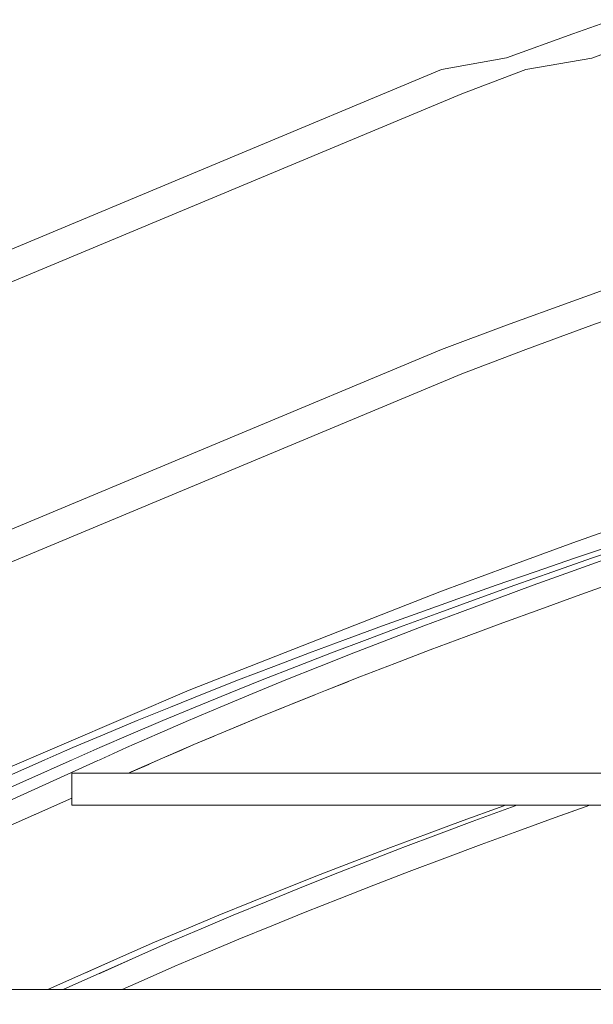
# Model space of a CAD drawing. Header units: millimetres. Extents: x 67877 to 166263, y -957 to 33454.
# Tile 31 of 98: x 80840 to 81291, y 7074 to 7848. Entities that reach past the tile are written whole.
import ezdxf

# ---------------------------------------------------------------- set-up
doc = ezdxf.new("R2010")
doc.units = ezdxf.units.MM
doc.linetypes.add('Wipeout_Contour', pattern=[1000, 0, -1000])
for name, color, linetype, lineweight in [('0_Nr_pióra__1', 7, 'Continuous', 13), ('0_Nr_pióra__103', 7, 'Continuous', 5), ('0_Nr_pióra__90', 7, 'Continuous', 13)]:
    doc.layers.add(name, color=color, linetype=linetype, lineweight=lineweight)
doc.layers.add('inw_schody zewnętrzne', color=7, linetype='Continuous')
doc.styles.add('STYL_AUTOMATYCZNY_1', font='GOTHIC.TTF')

# ---------------------------------------------------------------- blocks, each defined once
blk = doc.blocks.new('Wymiary_54_4', base_point=(768627.93, 4223.09))
at = {"layer": '0_Nr_pióra__1', "linetype": 'Continuous'}
for p, q in [((768627.93, 4223.09), (768477.93, 4373.09)), ((768477.93, 4373.09), (768777.93, 4373.09)), ((768777.93, 4373.09), (768627.93, 4223.09))]:
    blk.add_line(p, q, dxfattribs=at)
at = {"layer": '0_Nr_pióra__1', "insert": (768262.63, 4430.61), "char_height": 225, "attachment_point": 7, "style": 'STYL_AUTOMATYCZNY_1'}
blk.add_mtext('\\A1;{\\pql;\\fCentury Gothic|b0|i0|c238|p34;±0,00}', dxfattribs=at)

msp = doc.modelspace()

# ---------------------------------------------------------------- linework, layer by layer
at = {"layer": '0_Nr_pióra__103', "linetype": 'Continuous'}
for p, q in [((81274.85, 7837.056), (81305.905, 7848.105)), ((81222.536, 7818.031), (81274.85, 7837.056)), ((81289.687, 7817.999), (81305.905, 7823.835)), ((81171.472, 7809.006), (81222.536, 7818.031)), ((81237.959, 7808.973), (81289.687, 7817.999)), ((80447.736, 7506.484), (81171.472, 7809.006)), ((81187.453, 7789.948), (81237.959, 7808.973)), ((80443.922, 7479.712), (81187.453, 7789.948)), ((81274.85, 7627.056), (81305.905, 7638.105)), ((81222.536, 7608.031), (81274.85, 7627.056)), ((81289.687, 7607.999), (81305.905, 7613.835)), ((81171.472, 7589.006), (81222.536, 7608.031)), ((81237.959, 7588.973), (81289.687, 7607.999)), ((81187.453, 7569.948), (81237.959, 7588.973)), ((81274.85, 7437.056), (81328.327, 7456.081)), ((81222.536, 7418.031), (81274.85, 7437.056)), ((81276.116, 7424.935), (81307.449, 7435.56)), ((81289.485, 7424.935), (81320.205, 7435.56)), ((81245.136, 7414.31), (81276.116, 7424.935)), ((81259.114, 7414.31), (81289.485, 7424.935)), ((81273.091, 7414.31), (81302.855, 7424.935)), ((81171.472, 7399.006), (81222.536, 7418.031)), ((81214.528, 7403.685), (81245.136, 7414.31)), ((81229.105, 7403.685), (81259.114, 7414.31)), ((81243.682, 7403.685), (81273.091, 7414.31)), ((81278.295, 7395.404), (81305.905, 7405.239)), ((81184.305, 7393.06), (81214.528, 7403.685)), ((81199.475, 7393.06), (81229.105, 7403.685)), ((81214.645, 7393.06), (81243.682, 7403.685)), ((81154.485, 7382.435), (81184.305, 7393.06)), ((81170.239, 7382.435), (81199.475, 7393.06)), ((81185.994, 7382.435), (81214.645, 7393.06)), ((81248.823, 7384.779), (81278.295, 7395.404)), ((81125.082, 7371.81), (81154.485, 7382.435)), ((81141.413, 7371.81), (81170.239, 7382.435)), ((81157.744, 7371.81), (81185.994, 7382.435)), ((81219.719, 7374.154), (81248.823, 7384.779)), ((81190.999, 7363.529), (81219.719, 7374.154)), ((81096.111, 7361.185), (81125.082, 7371.81)), ((81113.01, 7361.185), (81141.413, 7371.81)), ((81129.909, 7361.185), (81157.744, 7371.81)), ((81162.677, 7352.904), (81190.999, 7363.529)), ((81134.769, 7342.279), (81162.677, 7352.904)), ((80880.882, 7231.011), (80880.882, 7256.011)), ((80880.882, 7231.011), (80890.335, 7231.011))]:
    msp.add_line(p, q, dxfattribs=at)

# ---------------------------------------------------------------- wipeouts: each hides what was drawn before it
at = {"linetype": 'Wipeout_Contour', "ltscale": 3846843.449828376}
msp.add_wipeout([(81071.784, 7317.645), (81102.374, 7256.011), (81116.59, 7256.011), (81098.343, 7328.138), (81080.249, 7321.029)], dxfattribs=at)
at = {"linetype": 'Wipeout_Contour', "ltscale": 13080607.0631697}
msp.add_wipeout([(80920.451, 7086.011), (81762.816, 7086.011), (81762.816, 7226.011), (81274.24, 7226.011), (81260.774, 7221.184), (81231.497, 7210.559), (81202.596, 7199.934), (81174.089, 7189.309), (81145.988, 7178.684), (81118.309, 7168.059), (81091.067, 7157.434), (81064.274, 7146.809), (81037.945, 7136.184), (81012.094, 7125.559), (80986.734, 7114.934), (80961.879, 7104.309), (80937.624, 7093.684)], dxfattribs=at).dxf.layer = 'inw_schody zewnętrzne'

# ---------------------------------------------------------------- next in the draw order: wipeouts: each hides what was drawn before it
at = {"linetype": 'Wipeout_Contour', "ltscale": 2308110.211343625}
msp.add_wipeout([(81075.545, 7339.935), (81107.288, 7331.654), (81102.505, 7350.56)], dxfattribs=at)
at = {"linetype": 'Wipeout_Contour', "ltscale": 3077431.001014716}
msp.add_wipeout([(81071.784, 7317.645), (81071.022, 7317.341), (81086.281, 7256.011), (81102.374, 7256.011)], dxfattribs=at)
at = {"linetype": 'Wipeout_Contour', "ltscale": 3078497.177838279}
msp.add_wipeout([(81274.24, 7226.011), (81418.573, 7226.011), (81418.573, 7231.011), (81288.188, 7231.011)], dxfattribs=at).dxf.layer = 'inw_schody zewnętrzne'

# ---------------------------------------------------------------- next in the draw order: wipeouts: each hides what was drawn before it
at = {"linetype": 'Wipeout_Contour', "ltscale": 2308070.31270875}
msp.add_wipeout([(81085.047, 7350.56), (81057.536, 7339.935), (81102.505, 7350.56)], dxfattribs=at)
at = {"linetype": 'Wipeout_Contour', "ltscale": 2308630.780831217}
msp.add_wipeout([(81258.137, 7231.011), (81260.774, 7221.184), (81288.188, 7231.011)], dxfattribs=at)

# ---------------------------------------------------------------- next in the draw order: wipeouts: each hides what was drawn before it
at = {"linetype": 'Wipeout_Contour', "ltscale": 2308017.383487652}
msp.add_wipeout([(81039.528, 7339.935), (81085.047, 7350.56), (81067.588, 7350.56)], dxfattribs=at)
at = {"linetype": 'Wipeout_Contour', "ltscale": 3078073.800526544}
msp.add_wipeout([(81230.74, 7231.011), (81226.491, 7229.466), (81260.774, 7221.184), (81258.137, 7231.011)], dxfattribs=at)

# ---------------------------------------------------------------- next in the draw order: wipeouts: each hides what was drawn before it
at = {"linetype": 'Wipeout_Contour', "ltscale": 2308088.485904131}
msp.add_wipeout([(81075.545, 7339.935), (81080.249, 7321.029), (81107.288, 7331.654)], dxfattribs=at)
at = {"linetype": 'Wipeout_Contour', "ltscale": 2308485.72831807}
msp.add_wipeout([(81221.913, 7231.011), (81217.616, 7229.466), (81223.156, 7231.011)], dxfattribs=at)

# ---------------------------------------------------------------- next in the draw order: linework, layer by layer
at = {"layer": '0_Nr_pióra__103', "linetype": 'Continuous'}
msp.add_line((81107.288, 7331.654), (81134.769, 7342.279), dxfattribs=at)

# ---------------------------------------------------------------- next in the draw order: wipeouts: each hides what was drawn before it
at = {"linetype": 'Wipeout_Contour', "ltscale": 2308060.954774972}
msp.add_wipeout([(81057.536, 7339.935), (81075.545, 7339.935), (81102.505, 7350.56)], dxfattribs=at)
at = {"linetype": 'Wipeout_Contour', "ltscale": 3846699.62661144}
msp.add_wipeout([(81053.666, 7310.404), (81044.947, 7306.856), (81069.762, 7256.011), (81086.281, 7256.011), (81071.022, 7317.341)], dxfattribs=at)
at = {"linetype": 'Wipeout_Contour', "ltscale": 2308542.259952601}
msp.add_wipeout([(81226.491, 7229.466), (81231.497, 7210.559), (81260.774, 7221.184)], dxfattribs=at)

# ---------------------------------------------------------------- next in the draw order: linework, layer by layer
at = {"layer": '0_Nr_pióra__103', "linetype": 'Continuous'}
msp.add_line((81102.505, 7350.56), (81129.909, 7361.185), dxfattribs=at)

# ---------------------------------------------------------------- next in the draw order: wipeouts: each hides what was drawn before it
at = {"linetype": 'Wipeout_Contour', "ltscale": 2308007.484768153}
msp.add_wipeout([(81085.047, 7350.56), (81039.528, 7339.935), (81057.536, 7339.935)], dxfattribs=at)
at = {"linetype": 'Wipeout_Contour', "ltscale": 3077314.80139931}
msp.add_wipeout([(81044.162, 7306.537), (81056.515, 7256.011), (81069.762, 7256.011), (81044.947, 7306.856)], dxfattribs=at)
at = {"linetype": 'Wipeout_Contour', "ltscale": 3077995.653563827}
msp.add_wipeout([(81223.156, 7231.011), (81217.616, 7229.466), (81226.491, 7229.466), (81230.74, 7231.011)], dxfattribs=at)

# ---------------------------------------------------------------- next in the draw order: linework, layer by layer
at = {"layer": '0_Nr_pióra__103', "linetype": 'Continuous'}
for p, q in [((81067.588, 7350.56), (81096.111, 7361.185)), ((81085.047, 7350.56), (81113.01, 7361.185))]:
    msp.add_line(p, q, dxfattribs=at)

# ---------------------------------------------------------------- next in the draw order: wipeouts: each hides what was drawn before it
at = {"linetype": 'Wipeout_Contour', "ltscale": 2308029.526513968}
msp.add_wipeout([(81049.043, 7329.31), (81080.249, 7321.029), (81075.545, 7339.935)], dxfattribs=at)
at = {"linetype": 'Wipeout_Contour', "ltscale": 2308480.468209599}
msp.add_wipeout([(81221.913, 7231.011), (81217.207, 7231.011), (81217.616, 7229.466)], dxfattribs=at)

# ---------------------------------------------------------------- next in the draw order: wipeouts: each hides what was drawn before it
at = {"linetype": 'Wipeout_Contour', "ltscale": 2307988.626792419}
msp.add_wipeout([(81030.493, 7329.31), (81075.545, 7339.935), (81057.536, 7339.935)], dxfattribs=at)
at = {"linetype": 'Wipeout_Contour', "ltscale": 2308478.429106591}
msp.add_wipeout([(81197.663, 7218.841), (81231.497, 7210.559), (81226.491, 7229.466)], dxfattribs=at)

# ---------------------------------------------------------------- next in the draw order: wipeouts: each hides what was drawn before it
at = {"linetype": 'Wipeout_Contour', "ltscale": 2307934.05587394}
msp.add_wipeout([(81011.944, 7329.31), (81057.536, 7339.935), (81039.528, 7339.935)], dxfattribs=at)
at = {"linetype": 'Wipeout_Contour', "ltscale": 2308455.545124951}
msp.add_wipeout([(81188.463, 7218.841), (81226.491, 7229.466), (81217.616, 7229.466)], dxfattribs=at)

# ---------------------------------------------------------------- next in the draw order: wipeouts: each hides what was drawn before it
at = {"linetype": 'Wipeout_Contour', "ltscale": 2308008.178153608}
msp.add_wipeout([(81049.043, 7329.31), (81053.666, 7310.404), (81080.249, 7321.029)], dxfattribs=at)
at = {"linetype": 'Wipeout_Contour', "ltscale": 2308474.965047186}
msp.add_wipeout([(81216.813, 7231.011), (81217.616, 7229.466), (81217.207, 7231.011)], dxfattribs=at)
at = {"linetype": 'Wipeout_Contour', "ltscale": 2308455.074474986}
msp.add_wipeout([(81197.663, 7218.841), (81202.596, 7199.934), (81231.497, 7210.559)], dxfattribs=at)

# ---------------------------------------------------------------- next in the draw order: linework, layer by layer
at = {"layer": '0_Nr_pióra__103', "linetype": 'Continuous'}
msp.add_line((81080.249, 7321.029), (81107.288, 7331.654), dxfattribs=at)

# ---------------------------------------------------------------- next in the draw order: wipeouts: each hides what was drawn before it
at = {"linetype": 'Wipeout_Contour', "ltscale": 2307980.2547393}
msp.add_wipeout([(81030.493, 7329.31), (81049.043, 7329.31), (81075.545, 7339.935)], dxfattribs=at)
at = {"linetype": 'Wipeout_Contour', "ltscale": 3846558.39319498}
msp.add_wipeout([(81018.585, 7296.062), (81037.79, 7256.011), (81056.515, 7256.011), (81044.162, 7306.537), (81027.552, 7299.779)], dxfattribs=at)
at = {"linetype": 'Wipeout_Contour', "ltscale": 2308436.05048797}
msp.add_wipeout([(81188.463, 7218.841), (81197.663, 7218.841), (81226.491, 7229.466)], dxfattribs=at)

# ---------------------------------------------------------------- next in the draw order: linework, layer by layer
at = {"layer": '0_Nr_pióra__103', "linetype": 'Continuous'}
msp.add_line((81075.545, 7339.935), (81102.505, 7350.56), dxfattribs=at)

# ---------------------------------------------------------------- next in the draw order: wipeouts: each hides what was drawn before it
at = {"linetype": 'Wipeout_Contour', "ltscale": 2307925.152442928}
msp.add_wipeout([(81011.944, 7329.31), (81030.493, 7329.31), (81057.536, 7339.935)], dxfattribs=at)
at = {"linetype": 'Wipeout_Contour', "ltscale": 3077200.749924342}
msp.add_wipeout([(81017.776, 7295.726), (81027.31, 7256.011), (81037.79, 7256.011), (81018.585, 7296.062)], dxfattribs=at)
at = {"linetype": 'Wipeout_Contour', "ltscale": 3847371.808199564}
msp.add_wipeout([(81191.247, 7231.011), (81185.287, 7231.011), (81188.463, 7218.841), (81217.616, 7229.466), (81216.813, 7231.011)], dxfattribs=at)

# ---------------------------------------------------------------- next in the draw order: linework, layer by layer
at = {"layer": '0_Nr_pióra__103', "linetype": 'Continuous'}
for p, q in [((81039.528, 7339.935), (81067.588, 7350.56)), ((81057.536, 7339.935), (81085.047, 7350.56))]:
    msp.add_line(p, q, dxfattribs=at)

# ---------------------------------------------------------------- next in the draw order: wipeouts: each hides what was drawn before it
at = {"linetype": 'Wipeout_Contour', "ltscale": 2307950.227922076}
msp.add_wipeout([(81023.013, 7318.685), (81053.666, 7310.404), (81049.043, 7329.31)], dxfattribs=at)
at = {"linetype": 'Wipeout_Contour', "ltscale": 3846419.831107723}
msp.add_wipeout([(80992.711, 7285.26), (81006.48, 7256.011), (81027.31, 7256.011), (81017.776, 7295.726), (81001.921, 7289.154)], dxfattribs=at)
at = {"linetype": 'Wipeout_Contour', "ltscale": 2308392.087476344}
msp.add_wipeout([(81169.229, 7208.216), (81202.596, 7199.934), (81197.663, 7218.841)], dxfattribs=at)

# ---------------------------------------------------------------- next in the draw order: wipeouts: each hides what was drawn before it
at = {"linetype": 'Wipeout_Contour', "ltscale": 2307908.348415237}
msp.add_wipeout([(81003.932, 7318.685), (81049.043, 7329.31), (81030.493, 7329.31)], dxfattribs=at)
at = {"linetype": 'Wipeout_Contour', "ltscale": 3077088.912113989}
msp.add_wipeout([(80991.878, 7284.908), (80998.683, 7256.011), (81006.48, 7256.011), (80992.711, 7285.26)], dxfattribs=at)
at = {"linetype": 'Wipeout_Contour', "ltscale": 2308368.63904311}
msp.add_wipeout([(81159.709, 7208.216), (81197.663, 7218.841), (81188.463, 7218.841)], dxfattribs=at)

# ---------------------------------------------------------------- next in the draw order: wipeouts: each hides what was drawn before it
at = {"linetype": 'Wipeout_Contour', "ltscale": 2307852.164025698}
msp.add_wipeout([(80984.851, 7318.685), (81030.493, 7329.31), (81011.944, 7329.31)], dxfattribs=at)
at = {"linetype": 'Wipeout_Contour', "ltscale": 3846284.020429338}
msp.add_wipeout([(80967.338, 7274.452), (80975.852, 7256.011), (80998.683, 7256.011), (80991.878, 7284.908), (80976.787, 7278.529)], dxfattribs=at)
at = {"linetype": 'Wipeout_Contour', "ltscale": 2308379.249471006}
msp.add_wipeout([(81182.23, 7231.011), (81188.463, 7218.841), (81185.287, 7231.011)], dxfattribs=at)
at = {"linetype": 'Wipeout_Contour', "ltscale": 2308369.054442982}
msp.add_wipeout([(81169.229, 7208.216), (81174.089, 7189.309), (81202.596, 7199.934)], dxfattribs=at)

# ---------------------------------------------------------------- next in the draw order: wipeouts: each hides what was drawn before it
at = {"linetype": 'Wipeout_Contour', "ltscale": 2307929.267956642}
msp.add_wipeout([(81023.013, 7318.685), (81027.552, 7299.779), (81053.666, 7310.404)], dxfattribs=at)
at = {"linetype": 'Wipeout_Contour', "ltscale": 3076979.349189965}
msp.add_wipeout([(80966.482, 7274.082), (80970.653, 7256.011), (80975.852, 7256.011), (80967.338, 7274.452)], dxfattribs=at)
at = {"linetype": 'Wipeout_Contour', "ltscale": 2308349.846436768}
msp.add_wipeout([(81159.709, 7208.216), (81169.229, 7208.216), (81197.663, 7218.841)], dxfattribs=at)

# ---------------------------------------------------------------- next in the draw order: linework, layer by layer
at = {"layer": '0_Nr_pióra__103', "linetype": 'Continuous'}
msp.add_line((81053.666, 7310.404), (81080.249, 7321.029), dxfattribs=at)

# ---------------------------------------------------------------- next in the draw order: wipeouts: each hides what was drawn before it
at = {"linetype": 'Wipeout_Contour', "ltscale": 2307900.966707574}
msp.add_wipeout([(81003.932, 7318.685), (81023.013, 7318.685), (81049.043, 7329.31)], dxfattribs=at)
at = {"linetype": 'Wipeout_Contour', "ltscale": 3846151.039485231}
msp.add_wipeout([(80942.479, 7263.636), (80945.929, 7256.011), (80970.653, 7256.011), (80966.482, 7274.082), (80952.161, 7267.904)], dxfattribs=at)
at = {"linetype": 'Wipeout_Contour', "ltscale": 3077781.836384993}
msp.add_wipeout([(81153.85, 7231.011), (81159.709, 7208.216), (81188.463, 7218.841), (81182.23, 7231.011)], dxfattribs=at)

# ---------------------------------------------------------------- next in the draw order: linework, layer by layer
at = {"layer": '0_Nr_pióra__103', "linetype": 'Continuous'}
msp.add_line((81049.043, 7329.31), (81075.545, 7339.935), dxfattribs=at)

# ---------------------------------------------------------------- next in the draw order: wipeouts: each hides what was drawn before it
at = {"linetype": 'Wipeout_Contour', "ltscale": 2307844.26061697}
msp.add_wipeout([(80984.851, 7318.685), (81003.932, 7318.685), (81030.493, 7329.31)], dxfattribs=at)
at = {"linetype": 'Wipeout_Contour', "ltscale": 3076872.101408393}
msp.add_wipeout([(80941.6, 7263.248), (80943.236, 7256.011), (80945.929, 7256.011), (80942.479, 7263.636)], dxfattribs=at)
at = {"linetype": 'Wipeout_Contour', "ltscale": 2308306.943488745}
msp.add_wipeout([(81141.205, 7197.591), (81174.089, 7189.309), (81169.229, 7208.216)], dxfattribs=at)

# ---------------------------------------------------------------- next in the draw order: linework, layer by layer
at = {"layer": '0_Nr_pióra__103', "linetype": 'Continuous'}
for p, q in [((81011.944, 7329.31), (81039.528, 7339.935)), ((81030.493, 7329.31), (81057.536, 7339.935))]:
    msp.add_line(p, q, dxfattribs=at)

# ---------------------------------------------------------------- next in the draw order: wipeouts: each hides what was drawn before it
at = {"linetype": 'Wipeout_Contour', "ltscale": 2307872.356485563}
msp.add_wipeout([(80997.469, 7308.06), (81027.552, 7299.779), (81023.013, 7318.685)], dxfattribs=at)
at = {"linetype": 'Wipeout_Contour', "ltscale": 3076836.459743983}
msp.add_wipeout([(80925.234, 7256.011), (80943.236, 7256.011), (80941.6, 7263.248), (80928.058, 7257.279)], dxfattribs=at)
at = {"linetype": 'Wipeout_Contour', "ltscale": 2308282.942879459}
msp.add_wipeout([(81131.37, 7197.591), (81169.229, 7208.216), (81159.709, 7208.216)], dxfattribs=at)

# ---------------------------------------------------------------- next in the draw order: wipeouts: each hides what was drawn before it
at = {"linetype": 'Wipeout_Contour', "ltscale": 2307829.519019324}
msp.add_wipeout([(80977.866, 7308.06), (81023.013, 7318.685), (81003.932, 7318.685)], dxfattribs=at)
at = {"linetype": 'Wipeout_Contour', "ltscale": 2308284.982125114}
msp.add_wipeout([(81148.212, 7231.011), (81159.709, 7208.216), (81153.85, 7231.011)], dxfattribs=at)
at = {"linetype": 'Wipeout_Contour', "ltscale": 2308284.244253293}
msp.add_wipeout([(81141.205, 7197.591), (81145.988, 7178.684), (81174.089, 7189.309)], dxfattribs=at)

# ---------------------------------------------------------------- next in the draw order: wipeouts: each hides what was drawn before it
at = {"linetype": 'Wipeout_Contour', "ltscale": 2307771.750219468}
msp.add_wipeout([(80958.263, 7308.06), (81003.932, 7318.685), (80984.851, 7318.685)], dxfattribs=at)
at = {"linetype": 'Wipeout_Contour', "ltscale": 2308264.862171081}
msp.add_wipeout([(81131.37, 7197.591), (81141.205, 7197.591), (81169.229, 7208.216)], dxfattribs=at)

# ---------------------------------------------------------------- next in the draw order: wipeouts: each hides what was drawn before it
at = {"linetype": 'Wipeout_Contour', "ltscale": 2307851.796030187}
msp.add_wipeout([(80997.469, 7308.06), (81001.921, 7289.154), (81027.552, 7299.779)], dxfattribs=at)
at = {"linetype": 'Wipeout_Contour', "ltscale": 3077659.743822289}
msp.add_wipeout([(81122.915, 7231.011), (81131.37, 7197.591), (81159.709, 7208.216), (81148.212, 7231.011)], dxfattribs=at)

# ---------------------------------------------------------------- next in the draw order: linework, layer by layer
at = {"layer": '0_Nr_pióra__103', "linetype": 'Continuous'}
msp.add_line((81027.552, 7299.779), (81053.666, 7310.404), dxfattribs=at)

# ---------------------------------------------------------------- next in the draw order: wipeouts: each hides what was drawn before it
at = {"linetype": 'Wipeout_Contour', "ltscale": 2307823.131574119}
msp.add_wipeout([(80977.866, 7308.06), (80997.469, 7308.06), (81023.013, 7318.685)], dxfattribs=at)
at = {"linetype": 'Wipeout_Contour', "ltscale": 2308223.041086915}
msp.add_wipeout([(81141.205, 7197.591), (81113.605, 7186.966), (81145.988, 7178.684)], dxfattribs=at)

# ---------------------------------------------------------------- next in the draw order: linework, layer by layer
at = {"layer": '0_Nr_pióra__103', "linetype": 'Continuous'}
msp.add_line((81023.013, 7318.685), (81049.043, 7329.31), dxfattribs=at)

# ---------------------------------------------------------------- next in the draw order: wipeouts: each hides what was drawn before it
at = {"linetype": 'Wipeout_Contour', "ltscale": 2307764.851014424}
msp.add_wipeout([(80958.263, 7308.06), (80977.866, 7308.06), (81003.932, 7318.685)], dxfattribs=at)
at = {"linetype": 'Wipeout_Contour', "ltscale": 2308198.500876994}
msp.add_wipeout([(81103.46, 7186.966), (81141.205, 7197.591), (81131.37, 7197.591)], dxfattribs=at)

# ---------------------------------------------------------------- next in the draw order: linework, layer by layer
at = {"layer": '0_Nr_pióra__103', "linetype": 'Continuous'}
for p, q in [((80973.063, 7321.283), (81171.472, 7399.006)), ((80984.851, 7318.685), (81011.944, 7329.31)), ((81003.932, 7318.685), (81030.493, 7329.31))]:
    msp.add_line(p, q, dxfattribs=at)

# ---------------------------------------------------------------- next in the draw order: wipeouts: each hides what was drawn before it
at = {"linetype": 'Wipeout_Contour', "ltscale": 2307795.952384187}
msp.add_wipeout([(80972.423, 7297.435), (81001.921, 7289.154), (80997.469, 7308.06)], dxfattribs=at)
at = {"linetype": 'Wipeout_Contour', "ltscale": 2308192.220169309}
msp.add_wipeout([(81114.782, 7231.011), (81131.37, 7197.591), (81122.915, 7231.011)], dxfattribs=at)
at = {"linetype": 'Wipeout_Contour', "ltscale": 2308200.687677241}
msp.add_wipeout([(81145.988, 7178.684), (81113.605, 7186.966), (81118.309, 7168.059)], dxfattribs=at)

# ---------------------------------------------------------------- next in the draw order: wipeouts: each hides what was drawn before it
at = {"linetype": 'Wipeout_Contour', "ltscale": 2307752.179297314}
msp.add_wipeout([(80952.309, 7297.435), (80997.469, 7308.06), (80977.866, 7308.06)], dxfattribs=at)
at = {"linetype": 'Wipeout_Contour', "ltscale": 2308181.141536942}
msp.add_wipeout([(81141.205, 7197.591), (81103.46, 7186.966), (81113.605, 7186.966)], dxfattribs=at)

# ---------------------------------------------------------------- next in the draw order: wipeouts: each hides what was drawn before it
at = {"linetype": 'Wipeout_Contour', "ltscale": 2307692.855967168}
msp.add_wipeout([(80932.194, 7297.435), (80977.866, 7308.06), (80958.263, 7308.06)], dxfattribs=at)
at = {"linetype": 'Wipeout_Contour', "ltscale": 3077539.595555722}
msp.add_wipeout([(81092.501, 7231.011), (81103.46, 7186.966), (81131.37, 7197.591), (81114.782, 7231.011)], dxfattribs=at)

# ---------------------------------------------------------------- next in the draw order: wipeouts: each hides what was drawn before it
at = {"linetype": 'Wipeout_Contour', "ltscale": 2307775.802347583}
msp.add_wipeout([(80972.423, 7297.435), (80976.787, 7278.529), (81001.921, 7289.154)], dxfattribs=at)
at = {"linetype": 'Wipeout_Contour', "ltscale": 2308140.423571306}
msp.add_wipeout([(81086.444, 7176.341), (81118.309, 7168.059), (81113.605, 7186.966)], dxfattribs=at)

# ---------------------------------------------------------------- next in the draw order: linework, layer by layer
at = {"layer": '0_Nr_pióra__103', "linetype": 'Continuous'}
msp.add_line((81001.921, 7289.154), (81027.552, 7299.779), dxfattribs=at)

# ---------------------------------------------------------------- next in the draw order: wipeouts: each hides what was drawn before it
at = {"linetype": 'Wipeout_Contour', "ltscale": 2307746.789482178}
msp.add_wipeout([(80952.309, 7297.435), (80972.423, 7297.435), (80997.469, 7308.06)], dxfattribs=at)
at = {"linetype": 'Wipeout_Contour', "ltscale": 2308115.356630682}
msp.add_wipeout([(81103.46, 7186.966), (81075.994, 7176.341), (81113.605, 7186.966)], dxfattribs=at)

# ---------------------------------------------------------------- next in the draw order: linework, layer by layer
at = {"layer": '0_Nr_pióra__103', "linetype": 'Continuous'}
msp.add_line((80997.469, 7308.06), (81023.013, 7318.685), dxfattribs=at)

# ---------------------------------------------------------------- next in the draw order: wipeouts: each hides what was drawn before it
at = {"linetype": 'Wipeout_Contour', "ltscale": 2307686.964592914}
msp.add_wipeout([(80932.194, 7297.435), (80952.309, 7297.435), (80977.866, 7308.06)], dxfattribs=at)
at = {"linetype": 'Wipeout_Contour', "ltscale": 2308101.019852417}
msp.add_wipeout([(81092.501, 7231.011), (81081.964, 7231.011), (81103.46, 7186.966)], dxfattribs=at)
at = {"linetype": 'Wipeout_Contour', "ltscale": 2308118.427837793}
msp.add_wipeout([(81086.444, 7176.341), (81091.066, 7157.434), (81118.309, 7168.059)], dxfattribs=at)

# ---------------------------------------------------------------- next in the draw order: linework, layer by layer
at = {"layer": '0_Nr_pióra__103', "linetype": 'Continuous'}
for p, q in [((80958.263, 7308.06), (80984.851, 7318.685)), ((80977.866, 7308.06), (81003.932, 7318.685))]:
    msp.add_line(p, q, dxfattribs=at)

# ---------------------------------------------------------------- next in the draw order: wipeouts: each hides what was drawn before it
at = {"linetype": 'Wipeout_Contour', "ltscale": 2307721.055039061}
msp.add_wipeout([(80947.888, 7286.81), (80976.787, 7278.529), (80972.423, 7297.435)], dxfattribs=at)
at = {"linetype": 'Wipeout_Contour', "ltscale": 2308098.727727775}
msp.add_wipeout([(81075.994, 7176.341), (81086.444, 7176.341), (81113.605, 7186.966)], dxfattribs=at)

# ---------------------------------------------------------------- next in the draw order: wipeouts: each hides what was drawn before it
at = {"linetype": 'Wipeout_Contour', "ltscale": 2307676.369171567}
msp.add_wipeout([(80927.273, 7286.81), (80972.423, 7297.435), (80952.309, 7297.435)], dxfattribs=at)
at = {"linetype": 'Wipeout_Contour', "ltscale": 3077421.463613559}
msp.add_wipeout([(81062.627, 7231.011), (81075.994, 7176.341), (81103.46, 7186.966), (81081.964, 7231.011)], dxfattribs=at)

# ---------------------------------------------------------------- next in the draw order: wipeouts: each hides what was drawn before it
at = {"linetype": 'Wipeout_Contour', "ltscale": 2307615.521997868}
msp.add_wipeout([(80932.194, 7297.435), (80906.658, 7286.81), (80952.309, 7297.435)], dxfattribs=at)
at = {"linetype": 'Wipeout_Contour', "ltscale": 2308059.133579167}
msp.add_wipeout([(81059.735, 7165.716), (81091.066, 7157.434), (81086.444, 7176.341)], dxfattribs=at)

# ---------------------------------------------------------------- next in the draw order: wipeouts: each hides what was drawn before it
at = {"linetype": 'Wipeout_Contour', "ltscale": 2307701.32611789}
msp.add_wipeout([(80947.888, 7286.81), (80952.161, 7267.904), (80976.787, 7278.529)], dxfattribs=at)
at = {"linetype": 'Wipeout_Contour', "ltscale": 2308033.553064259}
msp.add_wipeout([(81048.986, 7165.716), (81086.444, 7176.341), (81075.994, 7176.341)], dxfattribs=at)

# ---------------------------------------------------------------- next in the draw order: linework, layer by layer
at = {"layer": '0_Nr_pióra__103', "linetype": 'Continuous'}
msp.add_line((80976.787, 7278.529), (81001.921, 7289.154), dxfattribs=at)

# ---------------------------------------------------------------- next in the draw order: wipeouts: each hides what was drawn before it
at = {"linetype": 'Wipeout_Contour', "ltscale": 2307671.979803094}
msp.add_wipeout([(80927.273, 7286.81), (80947.888, 7286.81), (80972.423, 7297.435)], dxfattribs=at)
at = {"linetype": 'Wipeout_Contour', "ltscale": 2308011.436486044}
msp.add_wipeout([(81049.778, 7231.011), (81075.994, 7176.341), (81062.627, 7231.011)], dxfattribs=at)
at = {"linetype": 'Wipeout_Contour', "ltscale": 2308037.507187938}
msp.add_wipeout([(81059.735, 7165.716), (81064.274, 7146.809), (81091.066, 7157.434)], dxfattribs=at)

# ---------------------------------------------------------------- next in the draw order: linework, layer by layer
at = {"layer": '0_Nr_pióra__103', "linetype": 'Continuous'}
msp.add_line((80972.423, 7297.435), (80997.469, 7308.06), dxfattribs=at)

# ---------------------------------------------------------------- next in the draw order: wipeouts: each hides what was drawn before it
at = {"linetype": 'Wipeout_Contour', "ltscale": 2307610.641515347}
msp.add_wipeout([(80952.309, 7297.435), (80906.658, 7286.81), (80927.273, 7286.81)], dxfattribs=at)
at = {"linetype": 'Wipeout_Contour', "ltscale": 2308017.663259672}
msp.add_wipeout([(81048.986, 7165.716), (81059.735, 7165.716), (81086.444, 7176.341)], dxfattribs=at)

# ---------------------------------------------------------------- next in the draw order: linework, layer by layer
at = {"layer": '0_Nr_pióra__103', "linetype": 'Continuous'}
for p, q in [((80932.194, 7297.435), (80958.263, 7308.06)), ((80952.309, 7297.435), (80977.866, 7308.06))]:
    msp.add_line(p, q, dxfattribs=at)

# ---------------------------------------------------------------- next in the draw order: wipeouts: each hides what was drawn before it
at = {"linetype": 'Wipeout_Contour', "ltscale": 2307647.703092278}
msp.add_wipeout([(80923.878, 7276.185), (80952.161, 7267.904), (80947.888, 7286.81)], dxfattribs=at)
at = {"linetype": 'Wipeout_Contour', "ltscale": 3077305.41852772}
msp.add_wipeout([(81033.311, 7231.011), (81048.986, 7165.716), (81075.994, 7176.341), (81049.778, 7231.011)], dxfattribs=at)

# ---------------------------------------------------------------- next in the draw order: wipeouts: each hides what was drawn before it
at = {"linetype": 'Wipeout_Contour', "ltscale": 2307602.127751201}
msp.add_wipeout([(80927.273, 7286.81), (80902.772, 7276.185), (80947.888, 7286.81)], dxfattribs=at)
at = {"linetype": 'Wipeout_Contour', "ltscale": 2307979.213060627}
msp.add_wipeout([(81033.493, 7155.091), (81064.274, 7146.809), (81059.735, 7165.716)], dxfattribs=at)

# ---------------------------------------------------------------- next in the draw order: wipeouts: each hides what was drawn before it
at = {"linetype": 'Wipeout_Contour', "ltscale": 2307539.788213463}
msp.add_wipeout([(80881.667, 7276.185), (80927.273, 7286.81), (80906.658, 7286.81)], dxfattribs=at)
at = {"linetype": 'Wipeout_Contour', "ltscale": 2307953.132409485}
msp.add_wipeout([(81022.45, 7155.091), (81059.735, 7165.716), (81048.986, 7165.716)], dxfattribs=at)

# ---------------------------------------------------------------- next in the draw order: wipeouts: each hides what was drawn before it
at = {"linetype": 'Wipeout_Contour', "ltscale": 2307628.405765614}
msp.add_wipeout([(80923.878, 7276.185), (80928.058, 7257.279), (80952.161, 7267.904)], dxfattribs=at)
at = {"linetype": 'Wipeout_Contour', "ltscale": 2307923.524392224}
msp.add_wipeout([(81018.249, 7231.011), (81048.986, 7165.716), (81033.311, 7231.011)], dxfattribs=at)
at = {"linetype": 'Wipeout_Contour', "ltscale": 2307957.967488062}
msp.add_wipeout([(81033.493, 7155.091), (81037.945, 7136.184), (81064.274, 7146.809)], dxfattribs=at)

# ---------------------------------------------------------------- next in the draw order: linework, layer by layer
at = {"layer": '0_Nr_pióra__103', "linetype": 'Continuous'}
msp.add_line((80952.161, 7267.904), (80976.787, 7278.529), dxfattribs=at)

# ---------------------------------------------------------------- next in the draw order: wipeouts: each hides what was drawn before it
at = {"linetype": 'Wipeout_Contour', "ltscale": 2307598.741108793}
msp.add_wipeout([(80947.888, 7286.81), (80902.772, 7276.185), (80923.878, 7276.185)], dxfattribs=at)
at = {"linetype": 'Wipeout_Contour', "ltscale": 2307937.989951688}
msp.add_wipeout([(81022.45, 7155.091), (81033.493, 7155.091), (81059.735, 7165.716)], dxfattribs=at)

# ---------------------------------------------------------------- next in the draw order: linework, layer by layer
at = {"layer": '0_Nr_pióra__103', "linetype": 'Continuous'}
msp.add_line((80947.888, 7286.81), (80972.423, 7297.435), dxfattribs=at)

# ---------------------------------------------------------------- next in the draw order: wipeouts: each hides what was drawn before it
at = {"linetype": 'Wipeout_Contour', "ltscale": 2307535.921182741}
msp.add_wipeout([(80881.667, 7276.185), (80902.772, 7276.185), (80927.273, 7286.81)], dxfattribs=at)
at = {"linetype": 'Wipeout_Contour', "ltscale": 3077191.52933603}
msp.add_wipeout([(81004.571, 7231.011), (81022.45, 7155.091), (81048.986, 7165.716), (81018.249, 7231.011)], dxfattribs=at)

# ---------------------------------------------------------------- next in the draw order: linework, layer by layer
at = {"layer": '0_Nr_pióra__103', "linetype": 'Continuous'}
for p, q in [((80447.736, 7286.484), (81171.472, 7589.006)), ((80906.658, 7286.81), (80932.194, 7297.435)), ((80927.273, 7286.81), (80952.309, 7297.435))]:
    msp.add_line(p, q, dxfattribs=at)

# ---------------------------------------------------------------- next in the draw order: wipeouts: each hides what was drawn before it
at = {"linetype": 'Wipeout_Contour', "ltscale": 3076755.644022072}
msp.add_wipeout([(80902.476, 7266.552), (80902.48, 7264.902), (80928.058, 7257.279), (80923.878, 7276.185)], dxfattribs=at)
at = {"linetype": 'Wipeout_Contour', "ltscale": 2307900.70325793}
msp.add_wipeout([(81007.731, 7144.466), (81037.945, 7136.184), (81033.493, 7155.091)], dxfattribs=at)

# ---------------------------------------------------------------- next in the draw order: wipeouts: each hides what was drawn before it
at = {"linetype": 'Wipeout_Contour', "ltscale": 3076689.501911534}
msp.add_wipeout([(80902.772, 7276.185), (80880.891, 7266.484), (80882.807, 7266.503), (80923.878, 7276.185)], dxfattribs=at)
at = {"linetype": 'Wipeout_Contour', "ltscale": 2307874.136182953}
msp.add_wipeout([(80996.4, 7144.466), (81033.493, 7155.091), (81022.45, 7155.091)], dxfattribs=at)

# ---------------------------------------------------------------- next in the draw order: wipeouts: each hides what was drawn before it
at = {"linetype": 'Wipeout_Contour', "ltscale": 3076603.983190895}
msp.add_wipeout([(80861.085, 7266.435), (80902.772, 7276.185), (80881.667, 7276.185), (80859.307, 7266.418)], dxfattribs=at)
at = {"linetype": 'Wipeout_Contour', "ltscale": 2307837.336899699}
msp.add_wipeout([(81004.571, 7231.011), (80987.396, 7231.011), (81022.45, 7155.091)], dxfattribs=at)
at = {"linetype": 'Wipeout_Contour', "ltscale": 2307879.849784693}
msp.add_wipeout([(81007.731, 7144.466), (81012.094, 7125.559), (81037.945, 7136.184)], dxfattribs=at)

# ---------------------------------------------------------------- next in the draw order: wipeouts: each hides what was drawn before it
at = {"linetype": 'Wipeout_Contour', "ltscale": 3076756.757922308}
msp.add_wipeout([(80902.467, 7256.011), (80925.234, 7256.011), (80928.058, 7257.279), (80902.48, 7264.902)], dxfattribs=at)
at = {"linetype": 'Wipeout_Contour', "ltscale": 2307859.748902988}
msp.add_wipeout([(80996.4, 7144.466), (81007.731, 7144.466), (81033.493, 7155.091)], dxfattribs=at)

# ---------------------------------------------------------------- next in the draw order: linework, layer by layer
at = {"layer": '0_Nr_pióra__103', "linetype": 'Continuous'}
for p, q in [((80925.234, 7256.011), (80928.058, 7257.279)), ((80880.882, 7256.011), (80902.467, 7256.011)), ((80902.467, 7256.011), (81762.816, 7256.011))]:
    msp.add_line(p, q, dxfattribs=at)

# ---------------------------------------------------------------- next in the draw order: wipeouts: each hides what was drawn before it
at = {"linetype": 'Wipeout_Contour', "ltscale": 2307533.181582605}
msp.add_wipeout([(80882.807, 7266.503), (80902.476, 7266.552), (80923.878, 7276.185)], dxfattribs=at)
at = {"linetype": 'Wipeout_Contour', "ltscale": 3077079.863575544}
msp.add_wipeout([(80987.396, 7231.011), (80976.423, 7231.011), (80996.4, 7144.466), (81022.45, 7155.091)], dxfattribs=at)

# ---------------------------------------------------------------- next in the draw order: linework, layer by layer
at = {"layer": '0_Nr_pióra__103', "linetype": 'Continuous'}
for p, q in [((80923.878, 7276.185), (80947.888, 7286.81)), ((80925.183, 7256.011), (80952.161, 7267.904))]:
    msp.add_line(p, q, dxfattribs=at)

# ---------------------------------------------------------------- next in the draw order: wipeouts: each hides what was drawn before it
at = {"linetype": 'Wipeout_Contour', "ltscale": 2307468.77356562}
msp.add_wipeout([(80861.085, 7266.435), (80880.891, 7266.484), (80902.772, 7276.185)], dxfattribs=at)
at = {"linetype": 'Wipeout_Contour', "ltscale": 2307823.644683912}
msp.add_wipeout([(80982.461, 7133.841), (81012.094, 7125.559), (81007.731, 7144.466)], dxfattribs=at)

# ---------------------------------------------------------------- next in the draw order: linework, layer by layer
at = {"layer": '0_Nr_pióra__103', "linetype": 'Continuous'}
for p, q in [((80443.922, 7259.712), (81187.453, 7569.948)), ((80881.667, 7276.185), (80906.658, 7286.81)), ((80902.772, 7276.185), (80927.273, 7286.81))]:
    msp.add_line(p, q, dxfattribs=at)

# ---------------------------------------------------------------- next in the draw order: wipeouts: each hides what was drawn before it
at = {"linetype": 'Wipeout_Contour', "ltscale": 2307796.605165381}
msp.add_wipeout([(80970.848, 7133.841), (81007.731, 7144.466), (80996.4, 7144.466)], dxfattribs=at)

# ---------------------------------------------------------------- next in the draw order: wipeouts: each hides what was drawn before it
at = {"linetype": 'Wipeout_Contour', "ltscale": 2307752.926283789}
msp.add_wipeout([(80976.423, 7231.011), (80957.241, 7231.011), (80996.4, 7144.466)], dxfattribs=at)
at = {"linetype": 'Wipeout_Contour', "ltscale": 2307803.194389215}
msp.add_wipeout([(80982.461, 7133.841), (80986.734, 7114.934), (81012.094, 7125.559)], dxfattribs=at)

# ---------------------------------------------------------------- next in the draw order: wipeouts: each hides what was drawn before it
at = {"linetype": 'Wipeout_Contour', "ltscale": 2307782.98047177}
msp.add_wipeout([(80970.848, 7133.841), (80982.461, 7133.841), (81007.731, 7144.466)], dxfattribs=at)

# ---------------------------------------------------------------- next in the draw order: wipeouts: each hides what was drawn before it
at = {"linetype": 'Wipeout_Contour', "ltscale": 3076970.487328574}
msp.add_wipeout([(80957.241, 7231.011), (80948.886, 7231.011), (80970.848, 7133.841), (80996.4, 7144.466)], dxfattribs=at)

# ---------------------------------------------------------------- next in the draw order: wipeouts: each hides what was drawn before it
at = {"linetype": 'Wipeout_Contour', "ltscale": 2307748.077101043}
msp.add_wipeout([(80957.699, 7123.216), (80986.734, 7114.934), (80982.461, 7133.841)], dxfattribs=at)

# ---------------------------------------------------------------- next in the draw order: wipeouts: each hides what was drawn before it
at = {"linetype": 'Wipeout_Contour', "ltscale": 2307720.579380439}
msp.add_wipeout([(80945.809, 7123.216), (80982.461, 7133.841), (80970.848, 7133.841)], dxfattribs=at)

# ---------------------------------------------------------------- next in the draw order: wipeouts: each hides what was drawn before it
at = {"linetype": 'Wipeout_Contour', "ltscale": 2307670.343750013}
msp.add_wipeout([(80948.886, 7231.011), (80927.804, 7231.011), (80970.848, 7133.841)], dxfattribs=at)
at = {"linetype": 'Wipeout_Contour', "ltscale": 2307728.040857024}
msp.add_wipeout([(80957.699, 7123.216), (80961.879, 7104.309), (80986.734, 7114.934)], dxfattribs=at)

# ---------------------------------------------------------------- next in the draw order: wipeouts: each hides what was drawn before it
at = {"linetype": 'Wipeout_Contour', "ltscale": 2307707.724254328}
msp.add_wipeout([(80945.809, 7123.216), (80957.699, 7123.216), (80982.461, 7133.841)], dxfattribs=at)

# ---------------------------------------------------------------- next in the draw order: wipeouts: each hides what was drawn before it
at = {"linetype": 'Wipeout_Contour', "ltscale": 3076863.465203}
msp.add_wipeout([(80927.804, 7231.011), (80921.976, 7231.011), (80945.809, 7123.216), (80970.848, 7133.841)], dxfattribs=at)

# ---------------------------------------------------------------- next in the draw order: wipeouts: each hides what was drawn before it
at = {"linetype": 'Wipeout_Contour', "ltscale": 2307674.100355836}
msp.add_wipeout([(80933.515, 7112.59), (80961.879, 7104.309), (80957.699, 7123.216)], dxfattribs=at)

# ---------------------------------------------------------------- next in the draw order: wipeouts: each hides what was drawn before it
at = {"linetype": 'Wipeout_Contour', "ltscale": 2307646.227237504}
msp.add_wipeout([(80921.423, 7112.59), (80957.699, 7123.216), (80945.809, 7123.216)], dxfattribs=at)

# ---------------------------------------------------------------- next in the draw order: wipeouts: each hides what was drawn before it
at = {"linetype": 'Wipeout_Contour', "ltscale": 2307589.603606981}
msp.add_wipeout([(80921.976, 7231.011), (80899.071, 7231.011), (80945.809, 7123.216)], dxfattribs=at)
at = {"linetype": 'Wipeout_Contour', "ltscale": 2307654.571674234}
msp.add_wipeout([(80933.515, 7112.59), (80937.624, 7093.684), (80961.879, 7104.309)], dxfattribs=at)

# ---------------------------------------------------------------- next in the draw order: linework, layer by layer
at = {"layer": '0_Nr_pióra__103', "linetype": 'Continuous'}
msp.add_line((80890.335, 7231.011), (81762.816, 7231.011), dxfattribs=at)

# ---------------------------------------------------------------- next in the draw order: wipeouts: each hides what was drawn before it
at = {"linetype": 'Wipeout_Contour', "ltscale": 2307634.208297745}
msp.add_wipeout([(80921.423, 7112.59), (80933.515, 7112.59), (80957.699, 7123.216)], dxfattribs=at)

# ---------------------------------------------------------------- next in the draw order: wipeouts: each hides what was drawn before it
at = {"linetype": 'Wipeout_Contour', "ltscale": 3076771.091074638}
msp.add_wipeout([(80933.515, 7112.59), (80902.487, 7098.719), (80902.488, 7096.548), (80937.624, 7093.684)], dxfattribs=at)

# ---------------------------------------------------------------- next in the draw order: wipeouts: each hides what was drawn before it
at = {"linetype": 'Wipeout_Contour', "ltscale": 3076732.243509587}
msp.add_wipeout([(80890.328, 7098.715), (80891.749, 7098.719), (80933.515, 7112.59), (80921.423, 7112.59)], dxfattribs=at)

# ---------------------------------------------------------------- next in the draw order: wipeouts: each hides what was drawn before it
at = {"linetype": 'Wipeout_Contour', "ltscale": 3076758.171113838}
msp.add_wipeout([(80902.475, 7086.011), (80920.451, 7086.011), (80937.624, 7093.684), (80902.488, 7096.548)], dxfattribs=at)

# ---------------------------------------------------------------- next in the draw order: wipeouts: each hides what was drawn before it
at = {"linetype": 'Wipeout_Contour', "ltscale": 5403348.076938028}
msp.add_wipeout([(84001.087, 4226.011), (79860.186, 4226.011), (79860.186, 716.011), (84065.178, 716.011), (86845.178, 716.011), (86845.178, 7226.011), (84001.087, 7226.011)], dxfattribs=at).dxf.layer = 'inw_schody zewnętrzne'

# ---------------------------------------------------------------- next in the draw order: linework, layer by layer
at = {"layer": '0_Nr_pióra__1', "linetype": 'Continuous'}
msp.add_line((82009.335, 7086.011), (79920.152, 7086.011), dxfattribs=at)
at = {"layer": '0_Nr_pióra__103', "linetype": 'Continuous'}
for p, q in [((80447.736, 7096.484), (80973.063, 7321.283)), ((80446.283, 7086.011), (80881.667, 7276.185)), ((80473.826, 7086.011), (80902.772, 7276.185)), ((80502.601, 7086.011), (80923.878, 7276.185)), ((80539.53, 7086.011), (80880.882, 7236.483)), ((81188.463, 7218.841), (81217.616, 7229.466)), ((81197.663, 7218.841), (81226.491, 7229.466)), ((81217.616, 7229.466), (81221.913, 7231.011)), ((81226.491, 7229.466), (81230.74, 7231.011)), ((81260.774, 7221.184), (81288.188, 7231.011)), ((81159.709, 7208.216), (81188.463, 7218.841)), ((81169.229, 7208.216), (81197.663, 7218.841)), ((81231.497, 7210.559), (81260.774, 7221.184)), ((81202.596, 7199.934), (81231.497, 7210.559)), ((81131.37, 7197.591), (81159.709, 7208.216)), ((81141.205, 7197.591), (81169.229, 7208.216)), ((81103.46, 7186.966), (81131.37, 7197.591)), ((81113.605, 7186.966), (81141.205, 7197.591)), ((81174.089, 7189.309), (81202.596, 7199.934)), ((81145.988, 7178.684), (81174.089, 7189.309)), ((81075.994, 7176.341), (81103.46, 7186.966)), ((81086.444, 7176.341), (81113.605, 7186.966)), ((81048.986, 7165.716), (81075.994, 7176.341)), ((81059.735, 7165.716), (81086.444, 7176.341)), ((81118.309, 7168.059), (81145.988, 7178.684)), ((81022.45, 7155.091), (81048.986, 7165.716)), ((81033.493, 7155.091), (81059.735, 7165.716)), ((81091.066, 7157.434), (81118.309, 7168.059))]:
    msp.add_line(p, q, dxfattribs=at)
at = {"layer": '0_Nr_pióra__90', "linetype": 'Continuous'}
for p, q in [((81064.274, 7146.809), (81091.066, 7157.434)), ((80996.4, 7144.466), (81022.45, 7155.091)), ((81007.731, 7144.466), (81033.493, 7155.091)), ((80970.848, 7133.841), (80996.4, 7144.466)), ((80982.461, 7133.841), (81007.731, 7144.466)), ((81037.945, 7136.184), (81064.274, 7146.809)), ((80945.809, 7123.216), (80970.848, 7133.841)), ((80957.699, 7123.216), (80982.461, 7133.841)), ((81012.094, 7125.559), (81037.945, 7136.184)), ((80986.734, 7114.934), (81012.094, 7125.559)), ((80921.423, 7112.59), (80945.809, 7123.216)), ((80933.515, 7112.59), (80957.699, 7123.216)), ((80861.857, 7086.011), (80921.423, 7112.59)), ((80874.062, 7086.011), (80933.515, 7112.59)), ((80961.879, 7104.309), (80986.734, 7114.934)), ((80937.624, 7093.684), (80961.879, 7104.309)), ((80920.45, 7086.011), (80937.624, 7093.684))]:
    msp.add_line(p, q, dxfattribs=at)

# ---------------------------------------------------------------- next in the draw order: block references
at = {"linetype": 'Continuous'}
msp.add_blockref('Wymiary_54_4', (80365.885, 7086.011), dxfattribs=at)

doc.saveas('drawing.dxf')
